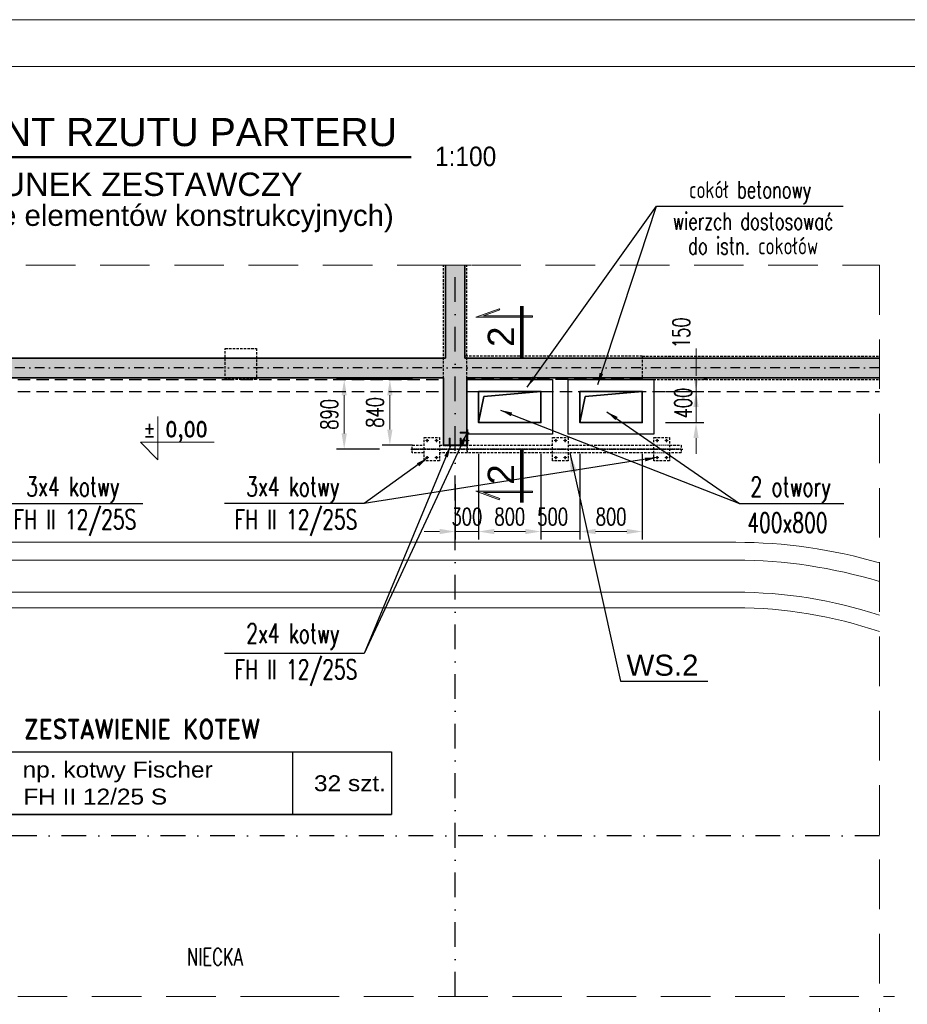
# Model space of a CAD drawing. Header units: centimetres. Extents: x -11084 to 18320, y 2736 to 15778.
# Tile 4 of 28: x 480 to 1619, y 13350 to 14612. Entities that reach past the tile are written whole.
import ezdxf
from ezdxf.enums import TextEntityAlignment as Align

# ---------------------------------------------------------------- set-up
doc = ezdxf.new("R2010")
doc.units = ezdxf.units.CM
for name, pattern in [('DASHDOT', [1, 0.5, -0.25, 0, -0.25]), ('HIDDEN', [9.525, 6.35, -3.175]), ('HIDDEN2', [4.7625, 3.175, -1.5875]), ('KRESKAKROPKA', [25.4, 12.7, -6.35, 0, -6.35])]:
    doc.linetypes.add(name, pattern=pattern)
for name, color, linetype, lineweight in [('---Osie', 4, 'KRESKAKROPKA', 25), ('---Otw-widok', 2, 'Continuous', 35), ('---Stal+opis', 3, 'Continuous', 18), ('---Stal+widok', 2, 'Continuous', 25), ('---Stal+wym', 9, 'Continuous', 15), ('---Widok', 7, 'Continuous', 25), ('---Ściany', 5, 'Continuous', 35), ('_cienkie', 9, 'Continuous', 9), ('_wymiar', 3, 'Continuous', 13), ('K---kreskowanie', 202, 'Continuous', 9), ('K_opis-25', 2, 'Continuous', 13), ('K_wymiar', 3, 'Continuous', 13), ('SP_Łączniki', 83, 'Continuous', 9)]:
    doc.layers.add(name, color=color, linetype=linetype, lineweight=lineweight)
for name, color, linetype in [('_ściany', 8, 'Continuous'), ('K-5', 3, 'Continuous'), ('K_opis-70', 241, 'Continuous')]:
    doc.layers.add(name, color=color, linetype=linetype)
doc.styles.add('ARIAL', font='arial.ttf', dxfattribs={"width": 0.95})
doc.styles.add('Arial CE', font='arial.ttf')
doc.styles.add('ROMAND', font='romand.shx', dxfattribs={"width": 0.9})
doc.styles.add('WYMIARY', font='ROMANS.shx', dxfattribs={"width": 0.7})
doc.dimstyles.new('10', dxfattribs={"dimtxt": 24, "dimasz": 12.5, "dimexe": 5, "dimexo": 10, "dimgap": 6, "dimtad": 1, "dimdec": 0, "dimrnd": 1, "dimzin": 9, "dimdsep": 46, "dimtxsty": 'WYMIARY', "dimcen": 5, "dimdle": 10, "dimclrd": 256, "dimclre": 256, "dimclrt": 11, "dimaunit": 1, "dimazin": 0, "dimtfac": 8e-05, "dimtdec": 0, "dimtix": 1, "dimtmove": 1, "dimatfit": 3, "dimfxl": 5, "dimtolj": 1, "dimtzin": 9, "dimarcsym": 0})
doc.dimstyles.new('SK100_mx_mm', dxfattribs={"dimtxt": 22, "dimasz": 20, "dimexe": 10, "dimexo": 40, "dimgap": 8, "dimtad": 1, "dimdec": 4, "dimlfac": 10, "dimrnd": 1, "dimzin": 9, "dimdsep": 46, "dimtxsty": 'WYMIARY', "dimcen": 10, "dimdle": 10, "dimclrd": 256, "dimclre": 256, "dimclrt": 3, "dimazin": 3, "dimtfac": 8e-05, "dimtdec": 4, "dimtmove": 0, "dimatfit": 3, "dimfxl": 1, "dimtolj": 1, "dimtzin": 9, "dimlwd": -1, "dimarcsym": 0})

# ---------------------------------------------------------------- blocks, each defined once
blk = doc.blocks.new('*D107')
at = {"layer": 'Defpoints', "color": 0, "transparency": 16777216}
for p in [(1069.2, 14095.4), (1149.2, 14095.4), (1149.2, 13955.7)]:
    blk.add_point(p, dxfattribs=at)
at = {"layer": 'K_wymiar', "lineweight": -2, "transparency": 16777216}
for p, q in [((1069.2, 14055.4), (1069.2, 13945.7)), ((1149.2, 14055.4), (1149.2, 13945.7))]:
    blk.add_line(p, q, dxfattribs=at)
at = {"layer": 'K_wymiar', "transparency": 16777216}
blk.add_line((1089.2, 13955.7), (1129.2, 13955.7), dxfattribs=at)
for points in [[(1089.2, 13959.1), (1089.2, 13952.4), (1069.2, 13955.7)], [(1129.2, 13959.1), (1129.2, 13952.4), (1149.2, 13955.7)]]:
    blk.add_solid(points, dxfattribs=at)
at = {"layer": 'K_wymiar', "color": 3, "transparency": 16777216, "insert": (1109.2, 13974.7), "char_height": 22, "attachment_point": 5, "style": 'WYMIARY'}
blk.add_mtext('\\A1;800', dxfattribs=at)
blk = doc.blocks.new('*D108')
at = {"layer": 'Defpoints', "color": 0, "transparency": 16777216}
for p in [(1149.2, 14095.4), (1199.2, 14095.4), (1199.2, 13955.7)]:
    blk.add_point(p, dxfattribs=at)
at = {"layer": 'K_wymiar', "lineweight": -2, "transparency": 16777216}
for p, q in [((1149.2, 14055.4), (1149.2, 13945.7)), ((1199.2, 14055.4), (1199.2, 13945.7))]:
    blk.add_line(p, q, dxfattribs=at)
at = {"layer": 'K_wymiar', "transparency": 16777216}
for p, q in [((1129.2, 13955.7), (1109.2, 13955.7)), ((1149.2, 13955.7), (1199.2, 13955.7)), ((1219.2, 13955.7), (1239.2, 13955.7))]:
    blk.add_line(p, q, dxfattribs=at)
for points in [[(1129.2, 13959.1), (1129.2, 13952.4), (1149.2, 13955.7)], [(1219.2, 13959.1), (1219.2, 13952.4), (1199.2, 13955.7)]]:
    blk.add_solid(points, dxfattribs=at)
at = {"layer": 'K_wymiar', "color": 3, "transparency": 16777216, "insert": (1164.2, 13974.7), "char_height": 22, "attachment_point": 5, "style": 'WYMIARY'}
blk.add_mtext('\\A1;500', dxfattribs=at)
blk = doc.blocks.new('*D109')
at = {"layer": 'Defpoints', "color": 0, "transparency": 16777216}
for p in [(1199.2, 14095.4), (1279.2, 14095.4), (1279.2, 13955.7)]:
    blk.add_point(p, dxfattribs=at)
at = {"layer": 'K_wymiar', "lineweight": -2, "transparency": 16777216}
for p, q in [((1199.2, 14055.4), (1199.2, 13945.7)), ((1279.2, 14055.4), (1279.2, 13945.7))]:
    blk.add_line(p, q, dxfattribs=at)
at = {"layer": 'K_wymiar', "transparency": 16777216}
blk.add_line((1219.2, 13955.7), (1259.2, 13955.7), dxfattribs=at)
for points in [[(1219.2, 13959.1), (1219.2, 13952.4), (1199.2, 13955.7)], [(1259.2, 13959.1), (1259.2, 13952.4), (1279.2, 13955.7)]]:
    blk.add_solid(points, dxfattribs=at)
at = {"layer": 'K_wymiar', "color": 3, "transparency": 16777216, "insert": (1239.2, 13974.7), "char_height": 22, "attachment_point": 5, "style": 'WYMIARY'}
blk.add_mtext('\\A1;800', dxfattribs=at)
blk = doc.blocks.new('*D110')
at = {"layer": 'Defpoints', "color": 0, "transparency": 16777216}
for p in [(1269.2, 14135.4), (1348.2, 14135.4), (1269.2, 14095.4)]:
    blk.add_point(p, dxfattribs=at)
at = {"layer": 'K_wymiar', "transparency": 16777216}
for p, q in [((1348.2, 14155.4), (1348.2, 14175.4)), ((1348.2, 14095.4), (1348.2, 14135.4)), ((1348.2, 14075.4), (1348.2, 14055.4))]:
    blk.add_line(p, q, dxfattribs=at)
at = {"layer": 'K_wymiar', "lineweight": -2, "transparency": 16777216}
for p, q in [((1309.2, 14135.4), (1358.2, 14135.4)), ((1309.2, 14095.4), (1358.2, 14095.4))]:
    blk.add_line(p, q, dxfattribs=at)
at = {"layer": 'K_wymiar', "transparency": 16777216}
for points in [[(1344.8, 14155.4), (1351.5, 14155.4), (1348.2, 14135.4)], [(1344.8, 14075.4), (1351.5, 14075.4), (1348.2, 14095.4)]]:
    blk.add_solid(points, dxfattribs=at)
at = {"layer": 'K_wymiar', "color": 3, "transparency": 16777216, "insert": (1331.7, 14120.4), "char_height": 22, "attachment_point": 5, "rotation": 90, "style": 'WYMIARY'}
blk.add_mtext('\\A1;400', dxfattribs=at)
blk = doc.blocks.new('*D111')
at = {"layer": 'Defpoints', "color": 0, "transparency": 16777216}
for p in [(1322.6, 14150.4), (1348.2, 14150.4), (1269.2, 14135.4)]:
    blk.add_point(p, dxfattribs=at)
at = {"layer": 'K_wymiar', "transparency": 16777216}
for p, q in [((1348.2, 14170.4), (1348.2, 14190.4)), ((1348.2, 14135.4), (1348.2, 14150.4)), ((1348.2, 14115.4), (1348.2, 14095.4))]:
    blk.add_line(p, q, dxfattribs=at)
at = {"layer": 'K_wymiar', "lineweight": -2, "transparency": 16777216}
for p, q in [((1362.6, 14150.4), (1358.2, 14150.4)), ((1309.2, 14135.4), (1358.2, 14135.4))]:
    blk.add_line(p, q, dxfattribs=at)
at = {"layer": 'K_wymiar', "transparency": 16777216}
for points in [[(1344.8, 14170.4), (1351.5, 14170.4), (1348.2, 14150.4)], [(1344.8, 14115.4), (1351.5, 14115.4), (1348.2, 14135.4)]]:
    blk.add_solid(points, dxfattribs=at)
at = {"layer": 'K_wymiar', "color": 3, "transparency": 16777216, "insert": (1329.2, 14210.4), "char_height": 22, "attachment_point": 5, "rotation": 90, "style": 'WYMIARY'}
blk.add_mtext('\\A1;150', dxfattribs=at)
blk = doc.blocks.new('*D112')
at = {"layer": 'Defpoints', "color": 0, "transparency": 16777216}
for p in [(955.4, 14150.4), (1024.2, 14150.4), (1024.2, 14066.4)]:
    blk.add_point(p, dxfattribs=at)
at = {"layer": 'K_wymiar', "lineweight": -2, "transparency": 16777216}
for p, q in [((984.2, 14150.4), (945.4, 14150.4)), ((984.2, 14066.4), (945.4, 14066.4))]:
    blk.add_line(p, q, dxfattribs=at)
at = {"layer": 'K_wymiar', "transparency": 16777216}
blk.add_line((955.4, 14086.4), (955.4, 14130.4), dxfattribs=at)
for points in [[(952, 14130.4), (958.7, 14130.4), (955.4, 14150.4)], [(952, 14086.4), (958.7, 14086.4), (955.4, 14066.4)]]:
    blk.add_solid(points, dxfattribs=at)
at = {"layer": 'K_wymiar', "color": 3, "transparency": 16777216, "insert": (936.4, 14108.4), "char_height": 22, "attachment_point": 5, "rotation": 90, "style": 'WYMIARY'}
blk.add_mtext('\\A1;840', dxfattribs=at)
blk = doc.blocks.new('*D114')
at = {"layer": 'Defpoints', "color": 0, "transparency": 16777216}
for p in [(1024.2, 14150.4), (896.8, 14061.4), (982.2, 14061.4)]:
    blk.add_point(p, dxfattribs=at)
at = {"layer": 'K_wymiar', "lineweight": -2, "transparency": 16777216}
for p, q in [((984.2, 14150.4), (886.8, 14150.4)), ((942.2, 14061.4), (886.8, 14061.4))]:
    blk.add_line(p, q, dxfattribs=at)
at = {"layer": 'K_wymiar', "transparency": 16777216}
blk.add_line((896.8, 14130.4), (896.8, 14081.4), dxfattribs=at)
for points in [[(893.4, 14130.4), (900.1, 14130.4), (896.8, 14150.4)], [(893.4, 14081.4), (900.1, 14081.4), (896.8, 14061.4)]]:
    blk.add_solid(points, dxfattribs=at)
at = {"layer": 'K_wymiar', "color": 3, "transparency": 16777216, "insert": (877.8, 14105.9), "char_height": 22, "attachment_point": 5, "rotation": 90, "style": 'WYMIARY'}
blk.add_mtext('\\A1;890', dxfattribs=at)
blk = doc.blocks.new('Przekrój_h')
at = {"lineweight": 0}
blk.add_hatch(color=2, dxfattribs=at).paths.add_polyline_path([(1.25, -4.2), (0.12, -7.29), (0.12, 2), (-0.13, 2), (-0.13, -8.71), (1.49, -4.28)])
at = {"color": 2, "lineweight": 0}
blk.add_lwpolyline([(1.25, -4.2), (0.12, -7.29), (0.12, 2), (-0.13, 2), (-0.13, -8.71), (1.49, -4.28)], close=True, dxfattribs=at)
at = {"const_width": 0.7}
blk.add_lwpolyline([(2, 0), (-8, 0)], dxfattribs=at)
at = {"style": 'ARIAL'}
blk.add_attdef('PR', (-6.5, -6.5), '', height=5, dxfattribs=at)
blk = doc.blocks.new('*D302')
at = {"layer": 'Defpoints', "color": 0, "transparency": 16777216}
for p in [(1039.2, 14056.4), (1069.2, 14056.4), (1069.2, 13955.7)]:
    blk.add_point(p, dxfattribs=at)
at = {"layer": 'K_wymiar', "lineweight": -2, "transparency": 16777216}
for p, q in [((1039.2, 14016.4), (1039.2, 13945.7)), ((1069.2, 14016.4), (1069.2, 13945.7))]:
    blk.add_line(p, q, dxfattribs=at)
at = {"layer": 'K_wymiar', "transparency": 16777216}
for p, q in [((1019.2, 13955.7), (999.2, 13955.7)), ((1039.2, 13955.7), (1069.2, 13955.7)), ((1089.2, 13955.7), (1109.2, 13955.7))]:
    blk.add_line(p, q, dxfattribs=at)
for points in [[(1019.2, 13959.1), (1019.2, 13952.4), (1039.2, 13955.7)], [(1089.2, 13959.1), (1089.2, 13952.4), (1069.2, 13955.7)]]:
    blk.add_solid(points, dxfattribs=at)
at = {"layer": 'K_wymiar', "color": 3, "transparency": 16777216, "insert": (1054.2, 13974.7), "char_height": 22, "attachment_point": 5, "style": 'WYMIARY'}
blk.add_mtext('\\A1;300', dxfattribs=at)

msp = doc.modelspace()

# ---------------------------------------------------------------- hatches: boundary and pattern name
at = {"layer": 'K---kreskowanie', "linetype": 'ByBlock'}
h = msp.add_hatch(dxfattribs=at)
h.set_pattern_fill('JIS_STN_2.5', color=256, scale=5)
h.set_pattern_definition([(45, (0, -792.542), (-8.838835, 8.838835), []), (45, (8.825, -792.542), (-8.838835, 8.838835), [6, -2.5])])
h.paths.add_polyline_path([(1583.448421, 14177.925449), (1051.68439, 14177.925449), (1051.68439, 14297.197245), (1026.68439, 14297.197245), (1026.68439, 14177.925449), (451.68439, 14177.925449), (451.734339, 14297.21734), (426.734011, 14297.21734), (426.68439, 14177.925449), (-368.823554, 14177.925449), (-368.823554, 14152.925449), (-175.81561, 14152.925449), (-175.81561, 14066.425449), (-145.81561, 14066.425449), (-145.81561, 14150.425449), (-145.81561, 14152.925449), (424.18439, 14152.925449), (424.18439, 14066.425449), (454.18439, 14066.425449), (454.18439, 14152.925449), (1024.18439, 14152.925449), (1024.18439, 14066.425449), (1054.18439, 14066.425449), (1054.18439, 14152.925449), (1583.448421, 14152.925449)])

# ---------------------------------------------------------------- linework, layer by layer
at = {"layer": '---Osie', "ltscale": 2.5}
for p, q in [((1039.18439, 13359.606633), (1039.18439, 14297.21734)), ((1583.448421, 13565.425449), (-368.823554, 13565.425449))]:
    msp.add_line(p, q, dxfattribs=at)
at = {"layer": '---Osie'}
msp.add_line((1583.448421, 14165.425449), (-368.823554, 14165.425449), dxfattribs=at)
at = {"layer": '---Osie', "ltscale": 0.5}
msp.add_lwpolyline([(982.18439, 14061.425449), (1331.18439, 14061.425449)], dxfattribs=at)
at = {"layer": '---Otw-widok'}
for points in [[(1069.18439, 14135.425449), (1149.18439, 14135.425449), (1149.18439, 14095.425449), (1069.18439, 14095.425449)], [(1199.18439, 14135.425449), (1279.18439, 14135.425449), (1279.18439, 14095.425449), (1199.18439, 14095.425449)]]:
    msp.add_lwpolyline(points, close=True, dxfattribs=at)
for points in [[(1069.18439, 14095.425449), (1076.031308, 14128.627494), (1149.18439, 14135.425449)], [(1199.18439, 14095.425449), (1206.031308, 14128.627494), (1279.18439, 14135.425449)]]:
    msp.add_lwpolyline(points, dxfattribs=at)
at = {"layer": '---Stal+widok', "color": 6, "linetype": 'HIDDEN2'}
for points in [[(999.18439, 14076.425449), (1019.18439, 14076.425449), (1019.18439, 14046.425449), (999.18439, 14046.425449)], [(1164.18439, 14076.425449), (1184.18439, 14076.425449), (1184.18439, 14046.425449), (1164.18439, 14046.425449)], [(1294.18439, 14076.425449), (1314.18439, 14076.425449), (1314.18439, 14046.425449), (1294.18439, 14046.425449)]]:
    msp.add_lwpolyline(points, close=True, dxfattribs=at)
at = {"layer": '---Stal+widok', "color": 6, "linetype": 'Continuous'}
msp.add_lwpolyline([(1054.98439, 14066.425449), (1054.18439, 14066.425449), (1054.18439, 14086.425449), (1054.98439, 14086.425449)], close=True, dxfattribs=at)
at = {"layer": '---Stal+widok', "color": 6, "linetype": 'HIDDEN2'}
for points in [[(999.18439, 14056.425449), (984.18439, 14056.425449), (984.18439, 14066.425449), (999.18439, 14066.425449)], [(1019.18439, 14066.425449), (1164.18439, 14066.425449)], [(1184.18439, 14066.425449), (1294.18439, 14066.425449)], [(1314.18439, 14066.425449), (1329.18439, 14066.425449), (1329.18439, 14056.425449), (1314.18439, 14056.425449)], [(1164.18439, 14056.425449), (1019.18439, 14056.425449)], [(1294.18439, 14056.425449), (1184.18439, 14056.425449)]]:
    msp.add_lwpolyline(points, dxfattribs=at)
at = {"layer": '---Stal+wym', "color": 2, "linetype": 'ByBlock'}
msp.add_lwpolyline([(6587.525019, 11701.882042), (-392.474981, 11701.882042), (-392.474981, 14551.882042), (6587.525019, 14551.882042)], close=True, dxfattribs=at)
at = {"layer": '---Stal+wym', "color": 3, "linetype": 'ByBlock'}
msp.add_lwpolyline([(657.828924, 14103.143793), (657.828924, 14047.778843), (657.828924, 14047.778843), (635.328924, 14070.278843), (730.093692, 14070.278843)], dxfattribs=at)
at = {"layer": '---Widok', "color": 0}
for points in [[(1054.18439, 14150.425449), (1164.18439, 14150.425449), (1164.18439, 14080.425449), (1054.18439, 14080.425449)], [(1184.18439, 14150.425449), (1294.18439, 14150.425449), (1294.18439, 14080.425449), (1184.18439, 14080.425449)]]:
    msp.add_lwpolyline(points, close=True, dxfattribs=at)
at = {"layer": '---Ściany'}
for p, q in [((1026.68439, 14177.925449), (1026.68439, 14297.21734)), ((1051.68439, 14177.925449), (1051.68439, 14297.21734))]:
    msp.add_line(p, q, dxfattribs=at)
for points in [[(451.68439, 14177.925449), (1026.68439, 14177.925449)], [(1051.68439, 14177.925449), (1583.448421, 14177.925449)], [(454.18439, 14152.925449), (1024.18439, 14152.925449)], [(1054.18439, 14152.925449), (1054.18439, 14066.425449), (1024.18439, 14066.425449), (1024.18439, 14152.925449)], [(1054.18439, 14152.925449), (1583.448421, 14152.925449)]]:
    msp.add_lwpolyline(points, dxfattribs=at)
at = {"layer": '_cienkie', "color": 3}
for p, q in [((1002.10378, 14072.425449), (1004.26378, 14072.425449)), ((1003.18378, 14071.345449), (1003.18378, 14073.505449)), ((1014.095368, 14072.425449), (1016.255368, 14072.425449)), ((1015.175368, 14071.345449), (1015.175368, 14073.505449)), ((1167.10378, 14072.425449), (1169.26378, 14072.425449)), ((1168.18378, 14071.345449), (1168.18378, 14073.505449)), ((1179.095368, 14072.425449), (1181.255368, 14072.425449)), ((1180.175368, 14071.345449), (1180.175368, 14073.505449)), ((1297.10378, 14072.425449), (1299.26378, 14072.425449)), ((1298.18378, 14071.345449), (1298.18378, 14073.505449)), ((1309.095368, 14072.425449), (1311.255368, 14072.425449)), ((1310.175368, 14071.345449), (1310.175368, 14073.505449)), ((1002.10378, 14050.466516), (1004.26378, 14050.466516)), ((1003.18378, 14049.386516), (1003.18378, 14051.546516)), ((1014.105, 14050.425449), (1016.265, 14050.425449)), ((1015.185, 14049.345449), (1015.185, 14051.505449)), ((1167.10378, 14050.466516), (1169.26378, 14050.466516)), ((1168.18378, 14049.386516), (1168.18378, 14051.546516)), ((1179.105, 14050.425449), (1181.265, 14050.425449)), ((1180.185, 14049.345449), (1180.185, 14051.505449)), ((1297.10378, 14050.466516), (1299.26378, 14050.466516)), ((1298.18378, 14049.386516), (1298.18378, 14051.546516)), ((1309.105, 14050.425449), (1311.265, 14050.425449)), ((1310.185, 14049.345449), (1310.185, 14051.505449))]:
    msp.add_line(p, q, dxfattribs=at)
at = {"layer": '_cienkie'}
for p, q in [((1002.28378, 14072.425449), (1004.08378, 14072.425449)), ((1003.18378, 14071.525449), (1003.18378, 14073.325449)), ((1014.275368, 14072.425449), (1016.075368, 14072.425449)), ((1015.175368, 14071.525449), (1015.175368, 14073.325449)), ((1167.28378, 14072.425449), (1169.08378, 14072.425449)), ((1168.18378, 14071.525449), (1168.18378, 14073.325449)), ((1179.275368, 14072.425449), (1181.075368, 14072.425449)), ((1180.175368, 14071.525449), (1180.175368, 14073.325449)), ((1297.28378, 14072.425449), (1299.08378, 14072.425449)), ((1298.18378, 14071.525449), (1298.18378, 14073.325449)), ((1309.275368, 14072.425449), (1311.075368, 14072.425449)), ((1310.175368, 14071.525449), (1310.175368, 14073.325449)), ((1002.28378, 14050.466516), (1004.08378, 14050.466516)), ((1003.18378, 14049.566516), (1003.18378, 14051.366516)), ((1014.285, 14050.425449), (1016.085, 14050.425449)), ((1015.185, 14049.525449), (1015.185, 14051.325449)), ((1167.28378, 14050.466516), (1169.08378, 14050.466516)), ((1168.18378, 14049.566516), (1168.18378, 14051.366516)), ((1179.285, 14050.425449), (1181.085, 14050.425449)), ((1180.185, 14049.525449), (1180.185, 14051.325449)), ((1297.28378, 14050.466516), (1299.08378, 14050.466516)), ((1298.18378, 14049.566516), (1298.18378, 14051.366516)), ((1309.285, 14050.425449), (1311.085, 14050.425449)), ((1310.185, 14049.525449), (1310.185, 14051.325449)), ((-368.823554, 13941.925449), (1399.18439, 13941.925449)), ((-368.823554, 13918.925449), (1399.18439, 13918.925449)), ((-368.823554, 13877.925449), (1399.18439, 13877.925449)), ((339.18439, 13857.925449), (1399.18439, 13857.925449))]:
    msp.add_line(p, q, dxfattribs=at)
at = {"layer": '_cienkie', "linetype": 'ByBlock'}
msp.add_lwpolyline([(6647.525019, 11641.882042), (-652.474981, 11641.882042), (-652.474981, 14611.882042), (6647.525019, 14611.882042)], close=True, dxfattribs=at)
at = {"layer": '_cienkie', "linetype": 'HIDDEN', "ltscale": 10}
for points in [[(1583.448421, 12639.790314), (1583.448421, 11747.226204), (-368.823554, 11747.226204), (-368.823554, 14297.21734), (1583.448421, 14297.21734), (1583.448421, 12652.017679)], [(1059.209869, 14297.197245), (1016.154023, 14297.197245), (1016.154023, 14297.197245), (1016.154023, 14297.197245)], [(-379.356119, 13359.606633), (826.891579, 13359.606633)], [(-379.356119, 13359.606633), (826.891579, 13359.606633)], [(826.891579, 13359.606633), (1602.97043, 13359.606633)], [(826.891579, 13359.606633), (1602.97043, 13359.606633)]]:
    msp.add_lwpolyline(points, dxfattribs=at)
at = {"layer": '_cienkie', "linetype": 'HIDDEN2', "ltscale": 0.5}
for points in [[(1056.934663, 14082.425449), (1052.049417, 14082.425449)], [(984.18439, 14061.925449), (1329.18439, 14061.925449)], [(1001.425795, 14072.425449), (1004.859631, 14072.425449)], [(1004.749432, 14072.425449), (1001.431643, 14072.425449)], [(1003.18378, 14070.667463), (1003.18378, 14074.101299)], [(1003.18378, 14073.9911), (1003.18378, 14070.673312)], [(1013.417382, 14072.425449), (1016.851219, 14072.425449)], [(1013.619349, 14072.425449), (1016.937137, 14072.425449)], [(1015.175368, 14073.9911), (1015.175368, 14070.673312)], [(1015.185, 14070.667463), (1015.185, 14074.101299)], [(1032.18439, 14068.375721), (1032.18439, 14063.490476)], [(1046.18439, 14068.375721), (1046.18439, 14063.490476)], [(1056.934663, 14072.425449), (1052.049417, 14072.425449)], [(1166.425795, 14072.425449), (1169.859631, 14072.425449)], [(1169.749432, 14072.425449), (1166.431643, 14072.425449)], [(1168.18378, 14070.667463), (1168.18378, 14074.101299)], [(1168.18378, 14073.9911), (1168.18378, 14070.673312)], [(1178.417382, 14072.425449), (1181.851219, 14072.425449)], [(1178.619349, 14072.425449), (1181.937137, 14072.425449)], [(1180.175368, 14073.9911), (1180.175368, 14070.673312)], [(1180.185, 14070.667463), (1180.185, 14074.101299)], [(1314.18439, 14066.425449), (1294.18439, 14066.425449)], [(1296.425795, 14072.425449), (1299.859631, 14072.425449)], [(1299.749432, 14072.425449), (1296.431643, 14072.425449)], [(1298.18378, 14070.667463), (1298.18378, 14074.101299)], [(1298.18378, 14073.9911), (1298.18378, 14070.673312)], [(1308.417382, 14072.425449), (1311.851219, 14072.425449)], [(1308.619349, 14072.425449), (1311.937137, 14072.425449)], [(1310.175368, 14073.9911), (1310.175368, 14070.673312)], [(1310.185, 14070.667463), (1310.185, 14074.101299)], [(984.18439, 14060.925449), (1329.18439, 14060.925449)], [(1001.425795, 14050.466516), (1004.859631, 14050.466516)], [(1004.749432, 14050.425449), (1001.431643, 14050.425449)], [(1003.18378, 14052.183434), (1003.18378, 14048.749598)], [(1003.18378, 14052.032167), (1003.18378, 14048.714379)], [(1013.427014, 14050.425449), (1016.86085, 14050.425449)], [(1013.619349, 14050.425449), (1016.937137, 14050.425449)], [(1015.185, 14052.183434), (1015.185, 14048.749598)], [(1015.185, 14051.9911), (1015.185, 14048.673312)], [(1184.18439, 14056.425449), (1164.18439, 14056.425449)], [(1166.425795, 14050.466516), (1169.859631, 14050.466516)], [(1169.749432, 14050.425449), (1166.431643, 14050.425449)], [(1168.18378, 14052.183434), (1168.18378, 14048.749598)], [(1168.18378, 14052.032167), (1168.18378, 14048.714379)], [(1178.427014, 14050.425449), (1181.86085, 14050.425449)], [(1178.619349, 14050.425449), (1181.937137, 14050.425449)], [(1180.185, 14052.183434), (1180.185, 14048.749598)], [(1180.185, 14051.9911), (1180.185, 14048.673312)], [(1314.18439, 14056.425449), (1294.18439, 14056.425449)], [(1296.425795, 14050.466516), (1299.859631, 14050.466516)], [(1299.749432, 14050.425449), (1296.431643, 14050.425449)], [(1298.18378, 14052.183434), (1298.18378, 14048.749598)], [(1298.18378, 14052.032167), (1298.18378, 14048.714379)], [(1308.427014, 14050.425449), (1311.86085, 14050.425449)], [(1308.619349, 14050.425449), (1311.937137, 14050.425449)], [(1310.185, 14052.183434), (1310.185, 14048.749598)], [(1310.185, 14051.9911), (1310.185, 14048.673312)]]:
    msp.add_lwpolyline(points, dxfattribs=at)
for points in [[(1054.98439, 14081.825449), (1054.18439, 14081.825449), (1054.18439, 14083.025449), (1054.98439, 14083.025449)], [(1054.18439, 14066.425449), (1054.18439, 14065.625449), (1024.18439, 14065.625449), (1024.18439, 14066.425449)], [(1032.78439, 14066.425449), (1032.78439, 14065.625449), (1031.58439, 14065.625449), (1031.58439, 14066.425449)], [(1045.58439, 14066.425449), (1045.58439, 14065.625449), (1046.78439, 14065.625449), (1046.78439, 14066.425449)], [(1054.98439, 14071.825449), (1054.18439, 14071.825449), (1054.18439, 14073.025449), (1054.98439, 14073.025449)], [(1054.18439, 14066.425449), (1054.98439, 14066.425449), (1054.98439, 14056.425449), (1054.18439, 14056.425449)]]:
    msp.add_lwpolyline(points, close=True, dxfattribs=at)
at = {"layer": '_cienkie', "color": 3, "linetype": 'HIDDEN2', "ltscale": 0.5}
for points in [[(1001.074197, 14072.425449), (1005.194801, 14072.425449)], [(1001.316557, 14072.425449), (1005.297903, 14072.425449)], [(1003.18378, 14074.30423), (1003.18378, 14070.322884)], [(1013.065785, 14072.425449), (1017.186389, 14072.425449)], [(1013.308145, 14072.425449), (1017.28949, 14072.425449)], [(1015.175368, 14074.30423), (1015.175368, 14070.322884)], [(1166.074197, 14072.425449), (1170.194801, 14072.425449)], [(1166.316557, 14072.425449), (1170.297903, 14072.425449)], [(1168.18378, 14074.30423), (1168.18378, 14070.322884)], [(1178.065785, 14072.425449), (1182.186389, 14072.425449)], [(1178.308145, 14072.425449), (1182.28949, 14072.425449)], [(1180.175368, 14074.30423), (1180.175368, 14070.322884)], [(1296.074197, 14072.425449), (1300.194801, 14072.425449)], [(1296.316557, 14072.425449), (1300.297903, 14072.425449)], [(1298.18378, 14074.30423), (1298.18378, 14070.322884)], [(1308.065785, 14072.425449), (1312.186389, 14072.425449)], [(1308.308145, 14072.425449), (1312.28949, 14072.425449)], [(1310.175368, 14074.30423), (1310.175368, 14070.322884)], [(1001.074197, 14050.466516), (1005.194801, 14050.466516)], [(1001.316557, 14050.466516), (1005.297903, 14050.466516)], [(1003.18378, 14052.345298), (1003.18378, 14048.363952)], [(1013.075417, 14050.425449), (1017.196021, 14050.425449)], [(1013.317776, 14050.425449), (1017.299122, 14050.425449)], [(1015.185, 14052.30423), (1015.185, 14048.322884)], [(1166.074197, 14050.466516), (1170.194801, 14050.466516)], [(1166.316557, 14050.466516), (1170.297903, 14050.466516)], [(1168.18378, 14052.345298), (1168.18378, 14048.363952)], [(1178.075417, 14050.425449), (1182.196021, 14050.425449)], [(1178.317776, 14050.425449), (1182.299122, 14050.425449)], [(1180.185, 14052.30423), (1180.185, 14048.322884)], [(1296.074197, 14050.466516), (1300.194801, 14050.466516)], [(1296.316557, 14050.466516), (1300.297903, 14050.466516)], [(1298.18378, 14052.345298), (1298.18378, 14048.363952)], [(1308.075417, 14050.425449), (1312.196021, 14050.425449)], [(1308.317776, 14050.425449), (1312.299122, 14050.425449)], [(1310.185, 14052.30423), (1310.185, 14048.322884)]]:
    msp.add_lwpolyline(points, dxfattribs=at)
at = {"layer": '_cienkie', "color": 3}
for points in [[(1002.58378, 14072.766183), (1003.18378, 14073.115449), (1003.78378, 14072.766183), (1003.78378, 14072.084714), (1003.18378, 14071.735449), (1002.58378, 14072.084714), (1002.58378, 14072.766183)], [(1014.575368, 14072.766183), (1015.175368, 14073.115449), (1015.775368, 14072.766183), (1015.775368, 14072.084714), (1015.175368, 14071.735449), (1014.575368, 14072.084714), (1014.575368, 14072.766183)], [(1167.58378, 14072.766183), (1168.18378, 14073.115449), (1168.78378, 14072.766183), (1168.78378, 14072.084714), (1168.18378, 14071.735449), (1167.58378, 14072.084714), (1167.58378, 14072.766183)], [(1179.575368, 14072.766183), (1180.175368, 14073.115449), (1180.775368, 14072.766183), (1180.775368, 14072.084714), (1180.175368, 14071.735449), (1179.575368, 14072.084714), (1179.575368, 14072.766183)], [(1297.58378, 14072.766183), (1298.18378, 14073.115449), (1298.78378, 14072.766183), (1298.78378, 14072.084714), (1298.18378, 14071.735449), (1297.58378, 14072.084714), (1297.58378, 14072.766183)], [(1309.575368, 14072.766183), (1310.175368, 14073.115449), (1310.775368, 14072.766183), (1310.775368, 14072.084714), (1310.175368, 14071.735449), (1309.575368, 14072.084714), (1309.575368, 14072.766183)], [(1002.58378, 14050.807251), (1003.18378, 14051.156516), (1003.78378, 14050.807251), (1003.78378, 14050.125782), (1003.18378, 14049.776516), (1002.58378, 14050.125782), (1002.58378, 14050.807251)], [(1014.585, 14050.766183), (1015.185, 14051.115449), (1015.785, 14050.766183), (1015.785, 14050.084714), (1015.185, 14049.735449), (1014.585, 14050.084714), (1014.585, 14050.766183)], [(1167.58378, 14050.807251), (1168.18378, 14051.156516), (1168.78378, 14050.807251), (1168.78378, 14050.125782), (1168.18378, 14049.776516), (1167.58378, 14050.125782), (1167.58378, 14050.807251)], [(1179.585, 14050.766183), (1180.185, 14051.115449), (1180.785, 14050.766183), (1180.785, 14050.084714), (1180.185, 14049.735449), (1179.585, 14050.084714), (1179.585, 14050.766183)], [(1297.58378, 14050.807251), (1298.18378, 14051.156516), (1298.78378, 14050.807251), (1298.78378, 14050.125782), (1298.18378, 14049.776516), (1297.58378, 14050.125782), (1297.58378, 14050.807251)], [(1309.585, 14050.766183), (1310.185, 14051.115449), (1310.785, 14050.766183), (1310.785, 14050.084714), (1310.185, 14049.735449), (1309.585, 14050.084714), (1309.585, 14050.766183)]]:
    msp.add_lwpolyline(points, dxfattribs=at)
for centre, radius in [((1003.18378, 14072.425449), 1.2), ((1003.18378, 14072.425449), 0.42), ((1003.18378, 14072.425449), 0.36), ((1015.175368, 14072.425449), 1.2), ((1015.175368, 14072.425449), 0.42), ((1015.175368, 14072.425449), 0.36), ((1168.18378, 14072.425449), 1.2), ((1168.18378, 14072.425449), 0.42), ((1168.18378, 14072.425449), 0.36), ((1180.175368, 14072.425449), 1.2), ((1180.175368, 14072.425449), 0.42), ((1180.175368, 14072.425449), 0.36), ((1298.18378, 14072.425449), 1.2), ((1298.18378, 14072.425449), 0.42), ((1298.18378, 14072.425449), 0.36), ((1310.175368, 14072.425449), 1.2), ((1310.175368, 14072.425449), 0.42), ((1310.175368, 14072.425449), 0.36), ((1003.18378, 14050.466516), 1.2), ((1003.18378, 14050.466516), 0.42), ((1003.18378, 14050.466516), 0.36), ((1015.185, 14050.425449), 1.2), ((1015.185, 14050.425449), 0.42), ((1015.185, 14050.425449), 0.36), ((1168.18378, 14050.466516), 1.2), ((1168.18378, 14050.466516), 0.42), ((1168.18378, 14050.466516), 0.36), ((1180.185, 14050.425449), 1.2), ((1180.185, 14050.425449), 0.42), ((1180.185, 14050.425449), 0.36), ((1298.18378, 14050.466516), 1.2), ((1298.18378, 14050.466516), 0.42), ((1298.18378, 14050.466516), 0.36), ((1310.185, 14050.425449), 1.2), ((1310.185, 14050.425449), 0.42), ((1310.185, 14050.425449), 0.36)]:
    msp.add_circle(centre, radius, dxfattribs=at)
at = {"layer": '_cienkie', "color": 3, "linetype": 'HIDDEN2', "ltscale": 0.5}
for centre in [(1003.195338, 14072.425449), (1015.186926, 14072.425449), (1168.195338, 14072.425449), (1180.186926, 14072.425449), (1298.195338, 14072.425449), (1310.186926, 14072.425449), (1003.195338, 14050.466516), (1015.196558, 14050.425449), (1168.195338, 14050.466516), (1180.196558, 14050.425449), (1298.195338, 14050.466516), (1310.196558, 14050.425449)]:
    msp.add_circle(centre, 0.78, dxfattribs=at)
at = {"layer": '_cienkie'}
for radius, start in [(657, 73.712174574), (634, 73.1038875), (593, 71.8966548), (573, 71.241634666)]:
    msp.add_arc((1399.18439, 13284.925449), radius, start, 90, dxfattribs=at)
at = {"layer": '_ściany', "linetype": 'HIDDEN2'}
for p, q in [((1024.18439, 14066.425449), (1024.18439, 14297.21734)), ((1054.18439, 14066.425449), (1054.18439, 14297.21734)), ((1279.18439, 14180.425449), (1583.448421, 14180.425449)), ((1279.18439, 14180.425449), (1279.18439, 14150.425449)), ((1279.18439, 14150.425449), (1583.448421, 14150.425449))]:
    msp.add_line(p, q, dxfattribs=at)
at = {"layer": '_ściany', "linetype": 'HIDDEN2', "ltscale": 5}
for p, q in [((454.18439, 14150.425449), (1024.18439, 14150.425449)), ((454.18439, 14135.425449), (1024.18439, 14135.425449)), ((1054.18439, 14135.425449), (1583.448421, 14135.425449))]:
    msp.add_line(p, q, dxfattribs=at)
at = {"layer": '_ściany', "linetype": 'HIDDEN2'}
msp.add_lwpolyline([(744.18439, 14190.425449), (784.18439, 14190.425449), (784.18439, 14150.425449), (744.18439, 14150.425449)], close=True, dxfattribs=at)
for points in [[(1279.18439, 14180.425449), (1051.68439, 14180.425449)], [(1024.18439, 14066.425449), (1054.18439, 14066.425449)]]:
    msp.add_lwpolyline(points, dxfattribs=at)
at = {"layer": '_ściany', "linetype": 'HIDDEN2', "ltscale": 5}
msp.add_lwpolyline([(1279.18439, 14150.425449), (1054.18439, 14150.425449)], dxfattribs=at)
at = {"layer": 'K-5'}
for p, q in [((830.438826, 13673.41422), (830.438826, 13592.756964)), ((830.438826, 13673.41422), (830.438826, 13592.756964)), ((830.438826, 13592.756964), (830.438826, 13592.757473))]:
    msp.add_line(p, q, dxfattribs=at)
for points in [[(466.785175, 13673.414728), (957.37555, 13673.414728), (957.37555, 13592.757473), (466.785175, 13592.757473)], [(466.785175, 13592.757473), (957.37555, 13592.757473), (957.37555, 13592.757473), (466.785175, 13592.757473)]]:
    msp.add_lwpolyline(points, close=True, dxfattribs=at)
at = {"layer": 'K_opis-25', "const_width": 3}
msp.add_lwpolyline([(226.659874, 14435.611015), (982.962436, 14435.611015)], dxfattribs=at)
at = {"layer": 'SP_Łączniki', "linetype": 'Continuous'}
for p, q in [((1031.764482, 14075.215849), (1031.584482, 14075.215849)), ((1032.784298, 14075.215849), (1031.584482, 14075.215849)), ((1031.584482, 14075.215849), (1031.584482, 14074.341155)), ((1031.584482, 14075.215849), (1031.764482, 14075.215849)), ((1031.584482, 14075.215849), (1031.584482, 14074.470475)), ((1032.604298, 14075.215849), (1031.764482, 14075.215849)), ((1032.784298, 14075.215849), (1032.604298, 14075.215849)), ((1032.784298, 14075.215849), (1032.784298, 14074.470475)), ((1045.39399, 14083.025356), (1045.39399, 14082.845356)), ((1045.39399, 14083.025356), (1046.139364, 14083.025356)), ((1045.39399, 14083.025356), (1045.39399, 14081.825541)), ((1045.39399, 14082.845356), (1045.39399, 14082.005541)), ((1045.39399, 14082.005541), (1045.39399, 14081.825541)), ((1045.39399, 14081.825541), (1045.39399, 14082.005541)), ((1045.39399, 14081.825541), (1046.268683, 14081.825541)), ((1045.39399, 14081.825541), (1046.139364, 14081.825541)), ((1045.764482, 14075.215849), (1045.584482, 14075.215849)), ((1046.784298, 14075.215849), (1045.584482, 14075.215849)), ((1045.584482, 14075.215849), (1045.584482, 14074.341155)), ((1045.584482, 14075.215849), (1045.764482, 14075.215849)), ((1045.584482, 14075.215849), (1045.584482, 14074.470475)), ((1046.604298, 14075.215849), (1045.764482, 14075.215849)), ((1046.784298, 14075.215849), (1046.604298, 14075.215849)), ((1046.784298, 14075.215849), (1046.784298, 14074.470475)), ((1050.93799, 14083.025449), (1054.98439, 14083.025449)), ((1050.93799, 14081.825449), (1054.98439, 14081.825449)), ((1054.98439, 14083.685449), (1054.98439, 14081.165449)), ((1054.98439, 14083.685449), (1055.12839, 14083.685449)), ((1054.98439, 14082.425449), (1056.32839, 14082.425449)), ((1054.98439, 14081.165449), (1055.12839, 14081.165449)), ((1055.12839, 14083.685449), (1055.12839, 14081.165449)), ((1033.44439, 14065.625449), (1030.92439, 14065.625449)), ((1030.92439, 14065.625449), (1030.92439, 14065.481449)), ((1033.44439, 14065.481449), (1030.92439, 14065.481449)), ((1031.58439, 14069.671849), (1031.58439, 14065.625449)), ((1032.18439, 14065.625449), (1032.18439, 14064.281449)), ((1032.78439, 14069.671849), (1032.78439, 14065.625449)), ((1033.44439, 14065.625449), (1033.44439, 14065.481449)), ((1047.44439, 14065.625449), (1044.92439, 14065.625449)), ((1044.92439, 14065.625449), (1044.92439, 14065.481449)), ((1047.44439, 14065.481449), (1044.92439, 14065.481449)), ((1045.39399, 14073.025356), (1045.39399, 14072.845356)), ((1045.39399, 14073.025356), (1046.139364, 14073.025356)), ((1045.39399, 14073.025356), (1045.39399, 14071.825541)), ((1045.39399, 14072.845356), (1045.39399, 14072.005541)), ((1045.39399, 14072.005541), (1045.39399, 14071.825541)), ((1045.39399, 14071.825541), (1045.39399, 14072.005541)), ((1045.39399, 14071.825541), (1046.268683, 14071.825541)), ((1045.39399, 14071.825541), (1046.139364, 14071.825541)), ((1045.58439, 14069.671849), (1045.58439, 14065.625449)), ((1046.18439, 14065.625449), (1046.18439, 14064.281449)), ((1046.78439, 14069.671849), (1046.78439, 14065.625449)), ((1047.44439, 14065.625449), (1047.44439, 14065.481449)), ((1050.93799, 14073.025449), (1054.98439, 14073.025449)), ((1050.93799, 14071.825449), (1054.98439, 14071.825449)), ((1054.98439, 14073.685449), (1054.98439, 14071.165449)), ((1054.98439, 14073.685449), (1055.12839, 14073.685449)), ((1054.98439, 14072.425449), (1056.32839, 14072.425449)), ((1054.98439, 14071.165449), (1055.12839, 14071.165449)), ((1055.12839, 14073.685449), (1055.12839, 14071.165449))]:
    msp.add_line(p, q, dxfattribs=at)
at = {"layer": 'SP_Łączniki', "linetype": 'DASHDOT', "ltscale": 0.2}
for p, q in [((1032.18439, 14064.281449), (1032.18439, 14075.445126)), ((1056.32839, 14082.425449), (1045.164712, 14082.425449)), ((1046.18439, 14064.505449), (1046.18439, 14076.058513)), ((1046.18439, 14064.281449), (1046.18439, 14075.445126)), ((1056.10439, 14072.425449), (1044.551325, 14072.425449)), ((1056.32839, 14072.425449), (1045.164712, 14072.425449))]:
    msp.add_line(p, q, dxfattribs=at)
at = {"layer": 'SP_Łączniki', "linetype": 'Continuous'}
for points in [[(1031.584482, 14075.215849), (1031.584482, 14074.972948), (1031.698392, 14074.568839)], [(1032.784298, 14074.568839), (1031.584482, 14074.568839)], [(1032.784298, 14075.215849), (1032.784298, 14074.972948), (1032.670388, 14074.568839)], [(1045.39399, 14083.025356), (1045.63689, 14083.025356), (1046.041, 14082.911446)], [(1045.39399, 14081.825541), (1045.63689, 14081.825541), (1046.041, 14081.939451)], [(1045.584482, 14075.215849), (1045.584482, 14074.972948), (1045.698392, 14074.568839)], [(1046.784298, 14074.568839), (1045.584482, 14074.568839)], [(1046.041, 14083.025356), (1046.041, 14081.825541)], [(1046.784298, 14075.215849), (1046.784298, 14074.972948), (1046.670388, 14074.568839)], [(1045.39399, 14073.025356), (1045.63689, 14073.025356), (1046.041, 14072.911446)], [(1045.39399, 14071.825541), (1045.63689, 14071.825541), (1046.041, 14071.939451)], [(1046.041, 14073.025356), (1046.041, 14071.825541)]]:
    msp.add_lwpolyline(points, dxfattribs=at)
for points in [[(1031.584482, 14074.568839), (1032.78439, 14074.568839), (1032.78439, 14070.585807), (1031.584482, 14070.585807)], [(1045.584482, 14074.568839), (1046.78439, 14074.568839), (1046.78439, 14070.585807), (1045.584482, 14070.585807)], [(1046.041, 14081.825541), (1046.041, 14083.025449), (1050.024031, 14083.025449), (1050.024031, 14081.825541)], [(1050.93799, 14083.025449), (1050.93799, 14081.825449), (1050.024031, 14081.825449), (1050.024031, 14083.025449)], [(1055.60839, 14082.025449), (1055.60839, 14082.825449), (1055.89399, 14082.825449), (1055.89399, 14082.025449)], [(1032.78439, 14069.671849), (1031.58439, 14069.671849), (1031.58439, 14070.585807), (1032.78439, 14070.585807)], [(1031.78439, 14065.001449), (1032.58439, 14065.001449), (1032.58439, 14064.715849), (1031.78439, 14064.715849)], [(1046.78439, 14069.671849), (1045.58439, 14069.671849), (1045.58439, 14070.585807), (1046.78439, 14070.585807)], [(1045.78439, 14065.001449), (1046.58439, 14065.001449), (1046.58439, 14064.715849), (1045.78439, 14064.715849)], [(1046.041, 14071.825541), (1046.041, 14073.025449), (1050.024031, 14073.025449), (1050.024031, 14071.825541)], [(1050.93799, 14073.025449), (1050.93799, 14071.825449), (1050.024031, 14071.825449), (1050.024031, 14073.025449)], [(1055.60839, 14072.025449), (1055.60839, 14072.825449), (1055.89399, 14072.825449), (1055.89399, 14072.025449)]]:
    msp.add_lwpolyline(points, close=True, dxfattribs=at)
for points in [[(1055.50412, 14081.735449), (1055.12839, 14081.735449), (1055.12839, 14083.115449), (1055.50412, 14083.115449, -0.332334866), (1055.60839, 14082.940816), (1055.60839, 14081.910081, -0.332334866), (1055.50412, 14081.735449)], [(1031.49439, 14065.105719), (1031.49439, 14065.481449), (1032.87439, 14065.481449), (1032.87439, 14065.105719, -0.332334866), (1032.699757, 14065.001449), (1031.669023, 14065.001449, -0.332334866), (1031.49439, 14065.105719)], [(1045.49439, 14065.105719), (1045.49439, 14065.481449), (1046.87439, 14065.481449), (1046.87439, 14065.105719, -0.332334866), (1046.699757, 14065.001449), (1045.669023, 14065.001449, -0.332334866), (1045.49439, 14065.105719)], [(1055.50412, 14071.735449), (1055.12839, 14071.735449), (1055.12839, 14073.115449), (1055.50412, 14073.115449, -0.332334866), (1055.60839, 14072.940816), (1055.60839, 14071.910081, -0.332334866), (1055.50412, 14071.735449)]]:
    msp.add_lwpolyline(points, format="xyb", close=True, dxfattribs=at)
for points in [[(1055.60839, 14082.940816, -0.332334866), (1055.50412, 14082.766183), (1055.12839, 14082.766183), (1055.50412, 14082.766183, -0.305311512), (1055.50412, 14082.084714), (1055.12839, 14082.084714), (1055.50412, 14082.084714, -0.332334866), (1055.60839, 14081.910081, 0.455068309)], [(1032.699757, 14065.001449, -0.332334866), (1032.525125, 14065.105719), (1032.525125, 14065.481449), (1032.525125, 14065.105719, -0.305311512), (1031.843656, 14065.105719), (1031.843656, 14065.481449), (1031.843656, 14065.105719, -0.332334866), (1031.669023, 14065.001449, 0.455068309)], [(1046.699757, 14065.001449, -0.332334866), (1046.525125, 14065.105719), (1046.525125, 14065.481449), (1046.525125, 14065.105719, -0.305311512), (1045.843656, 14065.105719), (1045.843656, 14065.481449), (1045.843656, 14065.105719, -0.332334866), (1045.669023, 14065.001449, 0.455068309)], [(1055.60839, 14072.940816, -0.332334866), (1055.50412, 14072.766183), (1055.12839, 14072.766183), (1055.50412, 14072.766183, -0.305311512), (1055.50412, 14072.084714), (1055.12839, 14072.084714), (1055.50412, 14072.084714, -0.332334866), (1055.60839, 14071.910081, 0.455068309)]]:
    msp.add_lwpolyline(points, format="xyb", dxfattribs=at)

# ---------------------------------------------------------------- block references
at = {"layer": 'K_opis-70'}
ref = msp.add_blockref('Przekrój_h', (1124.656037, 14231.351486), dxfattribs=dict(at, xscale=-6.75, yscale=6.75, zscale=9, rotation=270))
ref.add_attrib('PR', '2', (1114.69219, 14192.322371), dxfattribs={"layer": '0', "height": 33.75, "rotation": 90, "style": 'ARIAL'})
ref = msp.add_blockref('Przekrój_h', (1124.656037, 14006.405595), dxfattribs=dict(at, xscale=6.75, yscale=6.75, zscale=9, rotation=270))
ref.add_attrib('PR', '2', (1114.69219, 14015.682582), dxfattribs={"layer": '0', "height": 33.75, "rotation": 90, "style": 'ARIAL'})

# ---------------------------------------------------------------- texts
at = {"layer": '---Stal+opis', "color": 3, "style": 'Arial CE', "width": 0.9}
msp.add_text('1:100', height=25, dxfattribs=at).set_placement((1091.890674, 14424.180187), align=Align.RIGHT)
at = {"layer": '---Stal+opis', "color": 3, "style": 'Arial CE', "width": 1.1}
for s, p in [('np. kotwy Fischer', (484.183354, 13640.27776)), ('32 szt.', (858.037595, 13622.792055)), ('FH II 12/25 S', (484.989833, 13605.675946))]:
    msp.add_text(s, height=20.4, dxfattribs=at).set_placement(p)
at = {"layer": '---Stal+opis', "color": 3, "attachment_point": 5, "style": 'Arial CE'}
for s, insert, char_height in [('\\A1;FRAGMENT RZUTU PARTERU', (604.092876, 14467.547721), 36), ('\\A1;RYSUNEK ZESTAWCZY', (607.172904, 14400.730036), 30), ('\\A1;(usytuawanie elementów konstrukcyjnych)', (607.172904, 14356.94305), 27), ('\\A1;WS.2', (1305.104844, 13784.132484), 27)]:
    msp.add_mtext(s, dxfattribs=dict(at, insert=insert, char_height=char_height))
at = {"layer": '---Stal+wym', "color": 3, "linetype": 'ByBlock', "insert": (680.019084, 14083.751766), "char_height": 19.6875, "attachment_point": 5, "style": 'ROMAND'}
msp.add_mtext('\\A1;%%P 0,00', dxfattribs=at)
at = {"layer": 'K_opis-25', "style": 'ROMAND', "width": 0.9}
msp.add_text('ZESTAWIENIE KOTEW', height=24.48, dxfattribs=at).set_placement((485.789603, 13690.181168))
at = {"layer": 'K_wymiar', "color": 2, "attachment_point": 5, "style": 'WYMIARY'}
for s, insert, char_height in [('\\A1;cokół betonowy ', (1417.541346, 14390.344748), 22), ('\\A1;wierzch dostosować ', (1421.496787, 14353.631872), 22), ('\\A1;do istn. cokołów', (1421.496787, 14321.941548), 22), ('\\A1;3x4 kotwy', (548.548898, 14009.193272), 25), ('\\A1;3x4 kotwy', (830.765244, 14009.193272), 25), ('\\A1;2 otwory', (1469.353878, 14009.074435), 25), ('\\A1;FH II 12/25S', (551.254172, 13967.043524), 25), ('\\A1;FH II 12/25S', (834.87411, 13967.043524), 25), ('\\A1;400x800', (1465.398437, 13967.144779), 25), ('\\A1;2x4 kotwy', (830.765244, 13820.985283), 25), ('\\A1;FH II 12/25S', (834.87411, 13774.757959), 25), ('\\A1;NIECKA ', (731.060837, 13410.398638), 22)]:
    msp.add_mtext(s, dxfattribs=dict(at, insert=insert, char_height=char_height))

# ---------------------------------------------------------------- dimensions: what is measured, and where the dimension line sits
at = {"layer": 'K_wymiar'}
for base, p1, p2, picture, middle in [((1348.164346, 14150.425449), (1269.18439, 14135.425449), (1322.550755, 14150.425449), '*D111', (1348.164346, 14210.425449)), ((1348.164346, 14135.425449), (1269.18439, 14095.425449), (1269.18439, 14135.425449), '*D110', (1350.664346, 14120.425449))]:
    dim = msp.add_linear_dim(base=base, p1=p1, p2=p2, angle=90, dimstyle='SK100_mx_mm', override={"dimtmove": 1}, dxfattribs=at)
    dim.commit()
    dim.dimension.update_dxf_attribs({"geometry": picture, "text_midpoint": middle, "dimtype": 160})
for base, p1, p2, picture, middle in [((896.771829, 14061.425449), (1024.18439, 14150.425449), (982.18439, 14061.425449), '*D114', (877.771829, 14105.925449)), ((955.354028, 14150.425449), (1024.18439, 14066.425449), (1024.18439, 14150.425449), '*D112', (936.354028, 14108.425449))]:
    dim = msp.add_linear_dim(base=base, p1=p1, p2=p2, angle=90, dimstyle='SK100_mx_mm', override={"dimtmove": 1}, dxfattribs=at)
    dim.commit()
    dim.dimension.update_dxf_attribs({"geometry": picture, "text_midpoint": middle})
for base, p1, p2, picture, middle in [((1149.18439, 13955.728729), (1069.18439, 14095.425449), (1149.18439, 14095.425449), '*D107', (1109.18439, 13974.728729)), ((1279.18439, 13955.728729), (1199.18439, 14095.425449), (1279.18439, 14095.425449), '*D109', (1239.18439, 13974.728729))]:
    dim = msp.add_linear_dim(base=base, p1=p1, p2=p2, dimstyle='SK100_mx_mm', override={"dimtmove": 1}, dxfattribs=at)
    dim.commit()
    dim.dimension.update_dxf_attribs({"geometry": picture, "text_midpoint": middle})
for base, p1, p2, picture, middle in [((1199.18439, 13955.728729), (1149.18439, 14095.425449), (1199.18439, 14095.425449), '*D108', (1164.18439, 13955.728729)), ((1069.18439, 13955.728729), (1039.18439, 14056.425449), (1069.18439, 14056.425449), '*D302', (1054.18439, 13955.728729))]:
    dim = msp.add_linear_dim(base=base, p1=p1, p2=p2, dimstyle='SK100_mx_mm', override={"dimtmove": 1}, dxfattribs=at)
    dim.commit()
    dim.dimension.update_dxf_attribs({"geometry": picture, "text_midpoint": middle, "dimtype": 160})

# ---------------------------------------------------------------- leaders
at = {"layer": '_wymiar', "linetype": 'ByBlock'}
for points, override in [([(1131.504354, 14140.888081), (1297.485644, 14372.831833), (1536.869181, 14372.831833)], {"dimasz": 15, "dimgap": 6, "dimtad": 0, "dimfxl": 0.18}), ([(1222.052719, 14144.123489), (1297.485644, 14372.831833), (1526.012415, 14372.831833)], {"dimasz": 15, "dimgap": 6, "dimtad": 0, "dimfxl": 0.18}), ([(1097.443002, 14111.400001), (1404.098013, 13991.56152), (1537.870114, 13991.56152)], {"dimasz": 15, "dimgap": 6, "dimtad": 0, "dimfxl": 0.18}), ([(1233.910419, 14109.0645), (1404.098013, 13991.56152), (1537.870114, 13991.56152)], {"dimasz": 15, "dimgap": 6, "dimtad": 0, "dimfxl": 0.18}), ([(1054.18439, 14081.825449), (922.19909, 13799.275955), (743.134044, 13799.275955)], {"dimasz": 15, "dimgap": 6, "dimtad": 0, "dimfxl": 0.18}), ([(1033.23439, 14065.505449), (922.19909, 13799.275955), (743.134044, 13799.275955)], {"dimasz": 15, "dimgap": 6, "dimtad": 0, "dimfxl": 0.18}), ([(1297.58378, 14050.425449), (922.19909, 13991.56152), (743.134044, 13991.56152)], {"dimasz": 15, "dimgap": 6, "dimtad": 0, "dimfxl": 0.18}), ([(1003.72463, 14050.064919), (922.19909, 13991.56152), (743.134044, 13991.56152)], {"dimasz": 15, "dimgap": 6, "dimtad": 0, "dimfxl": 0.18}), ([(1186.120392, 14056.425449), (1251.098866, 13763.760887), (1363.451975, 13763.760887)], {"dimasz": 25, "dimgap": 6, "dimtad": 0, "dimfxl": 0.18}), ([(16.035, 14044.425449), (458.780711, 13991.56152), (638.579152, 13991.56152)], {"dimasz": 15, "dimgap": 6, "dimtad": 0, "dimfxl": 0.18}), ([(274.843831, 14044.978715), (458.780711, 13991.56152), (638.579152, 13991.56152)], {"dimasz": 15, "dimgap": 6, "dimtad": 0, "dimfxl": 0.18})]:
    msp.add_leader(points, dimstyle='10', override=override, dxfattribs=at)

doc.saveas('drawing.dxf')
